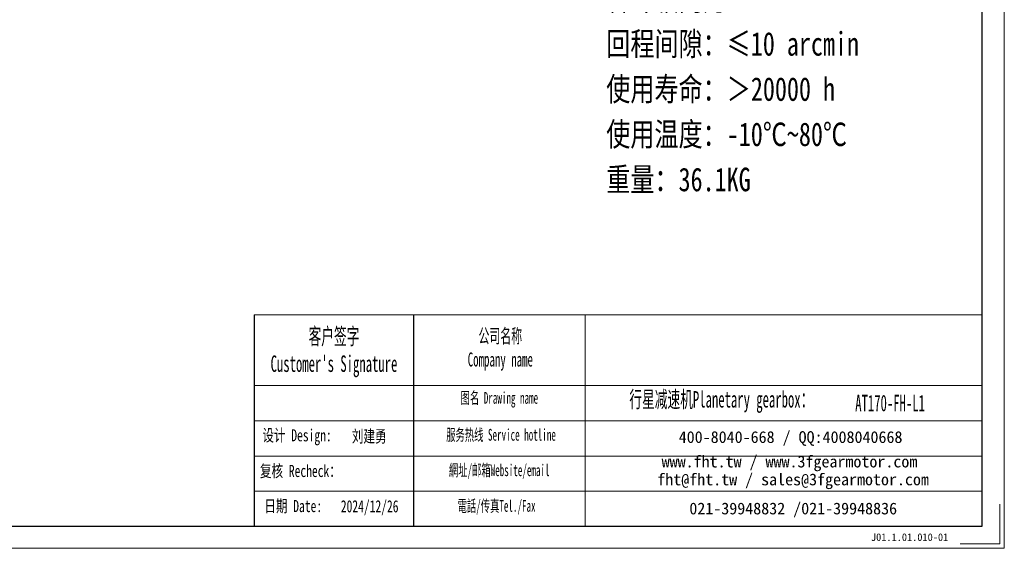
# Model space of a CAD drawing. Header units: millimetres. Extents: x 52 to 1235, y 34 to 866.
# Tile 5 of 8: x 608 to 1235, y 34 to 371. Entities that reach past the tile are written whole.
import ezdxf

# ---------------------------------------------------------------- set-up
doc = ezdxf.new("R2010")
doc.units = ezdxf.units.MM
doc.layers.add('6文字层', color=3, linetype='Continuous')
doc.layers.add('7标注层', color=4, linetype='Continuous')
for name, color, linetype, lineweight in [('SLD-0', 7, 'Continuous', 18), ('图框_外框线', 7, 'Continuous', 18), ('尺寸线层', 3, 'Continuous', 18)]:
    doc.layers.add(name, color=color, linetype=linetype, lineweight=lineweight)
doc.styles.add('SLDTEXTSTYLE4', font='SimSun.ttf', dxfattribs={"width": 0.566667})
doc.styles.get("Standard").update_dxf_attribs({"font": 'SimSun.ttf'})
doc.styles.add('标准', font='SimSun.ttf', dxfattribs={"width": 0.667})
doc.styles.add('样式 1', font='SimSun.ttf')

msp = doc.modelspace()

# ---------------------------------------------------------------- linework, layer by layer
msp.add_line((858.52277, 182.89266), (858.52277, 48.41355))
at = {"layer": '7标注层', "color": 0}
msp.add_line((757.07929, 182.89266), (757.07929, 48.43654), dxfattribs=at)
at = {"layer": '图框_外框线'}
for p, q in [((757.07929, 182.89266), (858.52277, 182.89266)), ((858.52277, 182.89266), (858.52277, 48.43654)), ((858.52277, 182.89266), (1220.70514, 182.89266)), ((967.82129, 182.89266), (967.82129, 48.43654)), ((757.07929, 138.02455), (858.52277, 138.02455)), ((858.52277, 138.02455), (1220.70514, 138.02455)), ((757.07929, 115.59049), (1220.70514, 115.59049)), ((757.07929, 93.15644), (1220.70514, 93.15644)), ((757.07929, 70.72238), (1220.70514, 70.72238))]:
    msp.add_line(p, q, dxfattribs=at)
at = {"layer": '图框_外框线', "color": 3}
msp.add_lwpolyline([(58.2243, 34.43075), (1234.71093, 34.43075), (1234.71093, 866.37487), (58.2243, 866.37487)], close=True, dxfattribs=at)
at = {"layer": '图框_外框线', "color": 3, "lineweight": 25}
msp.add_lwpolyline([(128.25326, 48.43654), (1220.70514, 48.43654), (1220.70514, 852.36908), (128.25326, 852.36908)], close=True, dxfattribs=at)
at = {"layer": '图框_外框线', "color": 3}
msp.add_lwpolyline([(1231.90977, 62.44234), (1231.90977, 37.23191), (1206.69934, 37.23191)], dxfattribs=at)

# ---------------------------------------------------------------- texts
at = {"layer": '6文字层', "insert": (1149.81147, 43.92487), "char_height": 4.822679, "width": 41.7686663, "attachment_point": 1, "style": '样式 1'}
msp.add_mtext('J01.1.01.010-01', dxfattribs=at)
at = {"layer": 'SLD-0', "color": 1, "attachment_point": 2}
for s, insert, char_height, width, style in [("{\\fSimSun|b1|i0|c134|p2;客户签字\\PCustomer's Signature}", (807.97589, 174.59189), 10.4692257, 130.2382474, 'SLDTEXTSTYLE4'), ('{\\fSimSun|b1|i0|c134|p2;公司名称\\PCompany name}', (913.86524, 174.03613), 8.973622, 116.1803872, 'SLDTEXTSTYLE4'), ('{\\fSimSun|b1|i0|c134|p2;图名 Drawing name}', (913.25185, 133.88915), 7.4780184, 95.6340165, 'SLDTEXTSTYLE4'), ('{\\fSimSun|b1|i0|c134|p2;  \\H1.1667x;行星减速机Planetary gearbox\\fSimSun|b0|i0|c134|p2;：}', (1051.1138, 134.46598), 8.973622, 141.1338977, 'SLDTEXTSTYLE4'), ('\\pt52.34613;AT170-FH-L1', (1161.97906, 132.08345), 10.4692257, 76.1895802, 'SLDTEXTSTYLE4'), ('{\\fNSimSun|b0|i0|c134|p49;\\W0.7;设计 \\fNSimSun|b0|i0|c0|p49;Design\\fNSimSun|b0|i0|c134|p49;:}', (784.44951, 110.20352), 7.7162864, 93.7756433, '标准'), ('{\\fNSimSun|b1|i0|c134|p49;\\W0.7;刘建勇}', (830.40128, 109.56539), 7.7162864, 41.1780331, '标准'), ('{\\fSimSun|b1|i0|c134|p2;服务热线 Service hotline}', (914.31229, 110.37467), 7.4780184, 106.5454817, 'SLDTEXTSTYLE4'), ('{\\fNSimSun|b0|i0|c134|p49;\\W0.7;复核 Recheck：}', (786.565, 87.50515), 7.7162864, 112.3990188, '标准'), ('{\\fSimSun|b1|i0|c134|p2;網址/邮箱Website/email}', (913.14789, 87.84457), 7.4780184, 110.9038179, 'SLDTEXTSTYLE4'), ('{\\fNSimSun|b0|i0|c134|p49;\\W0.7;日期 Date:}', (782.02019, 65.18237), 7.7162864, 41.1780331, '标准'), ('{\\fNSimSun|b0|i0|c134|p49;\\W0.7;2024/12/26}', (830.67662, 65.02387), 7.7162864, 41.1780331, '标准'), ('{\\fSimSun|b1|i0|c134|p2;電話/传真Tel./Fax}', (911.47248, 65.13881), 7.4780184, 112.2376658, 'SLDTEXTSTYLE4')]:
    msp.add_mtext(s, dxfattribs=dict(at, insert=insert, char_height=char_height, width=width, style=style))
at = {"layer": 'SLD-0', "color": 1, "char_height": 7.4780184, "attachment_point": 2}
for s, insert, width in [('{\\fSimSun|b1|i0|c134|p2;400-8040-668 / QQ:4008040668}', (1098.64827, 108.94579), 217.7255653), ('{\\fSimSun|b1|i0|c134|p2;www.fht.tw / www.3fgearmotor.com }', (1097.95875, 93.37009), 217.9706641), ('\\pt89.73622;{\\fSimSun|b1|i0|c134|p2;fht@fht.tw / sales@3fgearmotor.com }', (1100.23776, 81.98305), 217.9706641), ('{\\fSimSun|b1|i0|c134|p2;021-39948832 /021-39948836 }', (1100.31595, 63.5038), 166.4370909)]:
    msp.add_mtext(s, dxfattribs=dict(at, insert=insert, width=width))
at = {"layer": '尺寸线层', "insert": (981.298, 564.31474), "char_height": 15, "width": 407.755323, "attachment_point": 1, "line_spacing_factor": 1.15057, "style": '标准'}
msp.add_mtext('{\\W0.75;性能参数：\\P减速比：1:3~20\\P额定输出力矩：320-585 N.m\\P最大加速力矩：1.5倍额定扭矩\\P额定输入转速：3000 rpm\\P容许径向力：4800 N\\P容许轴向力：2400 N\\P回程间隙：≤10 arcmin\\P使用寿命：＞20000 h\\P使用温度：-10℃~80℃\\P重量：36.1KG}', dxfattribs=at)

doc.saveas('drawing.dxf')
